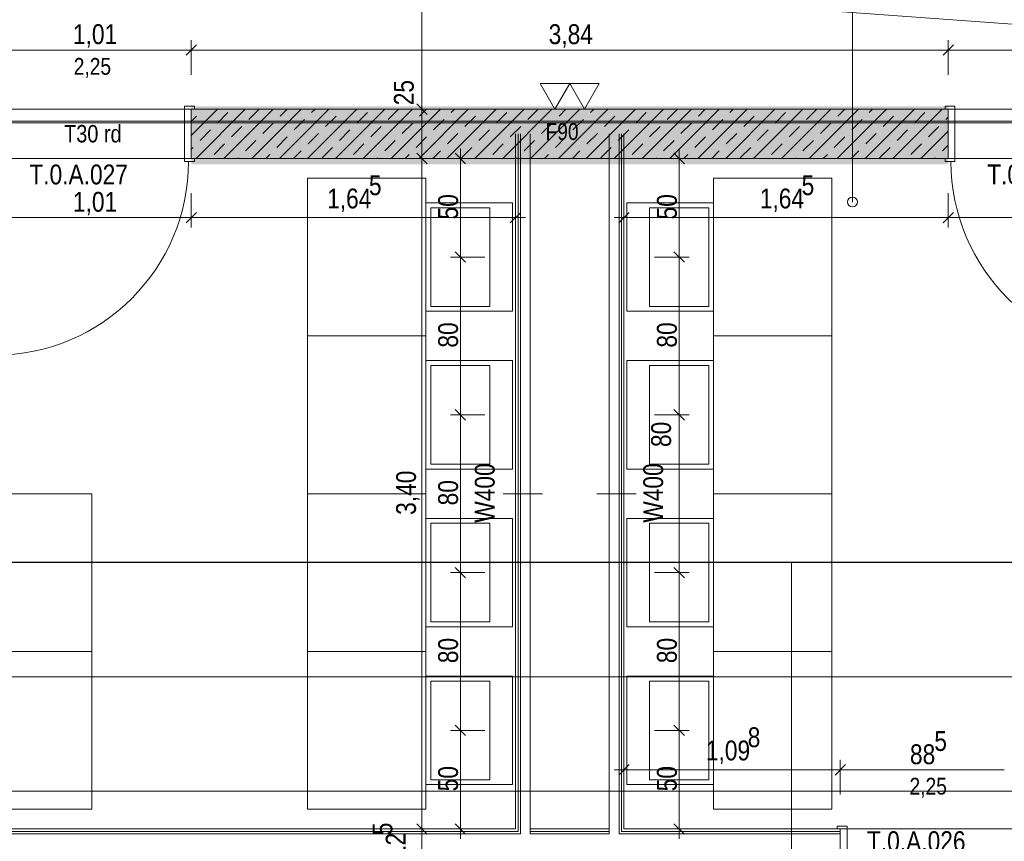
# Model space of a CAD drawing. Extents: x -620 to 300, y 62 to 1162.
# Tile 82 of 256: x -264 to -164, y 891 to 975. Entities that reach past the tile are written whole.
import ezdxf
from ezdxf.lldxf.tags import DXFTag

# ---------------------------------------------------------------- set-up
doc = ezdxf.new("R2010")
doc.units = 0
doc.layers.get('0').update_dxf_attribs({"lineweight": 13})
for name, color, linetype, lineweight, true_color in [('--Bem innen', 9, 'Continuous', 13, 0x808080), ('00 -Bauelemente -Dämmung innen', 7, 'Continuous', 9, 0xff7fe6), ('00 -Bauelemente -Gipskarton', 7, 'Continuous', 9, 0xff7fe6), ('30 -34 Innenwände- 1 tragend', 7, 'Continuous', 13, 0xdd0806), ('30 -34 Innenwände- 2 nichttragend', 7, 'Continuous', 18, 0xff7fe6), ('30 -34 Innenwände- 4 Türen_Fenster', 7, 'Continuous', 15, 0x9955ff), ('30 -35 Decken- 2.1 Treppen Innen 2D', 7, 'Continuous', 9, 0x599559), ('40 -41 Abwasser_Wasser_Gas- 1 Abwasser + sanitäre Anlagen', 7, 'Continuous', 9, 0xff6633), ('60 -61 Ausstattung -1 Möbel -verdeckt', 9, 'fein_strichliert-A06G94XS8I', 13, 0x808080), ('70 -72 Beschriftung- 2 Beschriftung Bauteile', 7, 'Continuous', 9, 0x9999ff), ('70 -75 Raumstempel-2 Verweislinie', 7, 'Continuous', 9, 0xff6600), ('70 -76 Bemaßung- 2 Allgemein', 9, 'Continuous', 5, 0x808080), ('iwb_Schraffur_F90_feuerbestaendig', 1, 'Continuous', 13, 0xff0000), ('iwb_Sichtbeton', 2, 'Continuous', 50, 0xffff00), ('iwb_Sichtbeton-Shading', 2, 'Continuous', 50, 0xffff00)]:
    doc.layers.add(name, color=color, linetype=linetype, lineweight=lineweight, true_color=true_color)
doc.layers.add('70 -75 Raumstempel- 3 Wandstempel', color=7, linetype='Continuous', lineweight=50)
doc.layers.add('Keine', color=7, linetype='Continuous', lineweight=9)
doc.styles.get("Standard").update_dxf_attribs({"font": 'ARIALN.TTF'})
tags = doc.linetypes.add('fein_strichliert-A06G94XS8I', pattern=[4, 1, -2, 1]).pattern_tags.tags
tags[8:9] = [DXFTag(74, 4), DXFTag(75, 0), DXFTag(340, '0'), DXFTag(46, 0.0), DXFTag(50, 0.0), DXFTag(44, 0.0), DXFTag(45, 0.0)]
tags[6:7] = [DXFTag(74, 4), DXFTag(75, 0), DXFTag(340, '0'), DXFTag(46, 0.0), DXFTag(50, 0.0), DXFTag(44, 0.0), DXFTag(45, 0.0)]
tags[4:5] = [DXFTag(74, 4), DXFTag(75, 0), DXFTag(340, '0'), DXFTag(46, 0.0), DXFTag(50, 0.0), DXFTag(44, 0.0), DXFTag(45, 0.0)]

# ---------------------------------------------------------------- blocks, each defined once
blk = doc.blocks.new('Shading-A06G94VT8I', base_point=(-44.915, 989.453))
at = {"layer": 'iwb_Sichtbeton-Shading', "color": 51, "true_color": 0xffff7f}
for points in [[(-246.479, 965.303), (-246.479, 965.903), (-169.679, 965.303), (-169.679, 965.903)], [(-246.479, 960.003), (-246.479, 960.603), (-169.679, 960.003), (-169.679, 960.603)]]:
    blk.add_solid(points, dxfattribs=at)
blk = doc.blocks.new('Referenz-A06G94XT8I')
at = {"layer": '00 -Bauelemente -Dämmung innen', "color": 0, "linetype": 'Continuous', "lineweight": -2, "ltscale": 0.13}
for p, q in [((-213.08, 963.103), (-213.08, 892.103)), ((-212.08, 963.103), (-212.08, 892.603)), ((-204.08, 892.603), (-204.08, 963.103)), ((-203.08, 892.103), (-203.08, 963.103)), ((-213.08, 892.103), (-278.18, 892.103)), ((-212.08, 892.603), (-212.08, 892.103)), ((-205.08, 892.103), (-212.08, 892.103)), ((-204.08, 892.103), (-205.08, 892.103)), ((-204.08, 892.103), (-204.08, 892.603)), ((-180.63, 892.103), (-203.08, 892.103))]:
    blk.add_line(p, q, dxfattribs=at)
at = {"layer": '00 -Bauelemente -Gipskarton', "color": 0, "linetype": 'Continuous', "lineweight": -2, "ltscale": 0.13}
for p, q in [((-213.58, 963.103), (-213.58, 892.603)), ((-213.33, 963.103), (-213.33, 892.353)), ((-213.08, 963.103), (-213.08, 892.103)), ((-203.08, 892.103), (-203.08, 963.103)), ((-202.83, 892.353), (-202.83, 963.103)), ((-202.58, 892.603), (-202.58, 963.103)), ((-213.08, 892.103), (-278.18, 892.103)), ((-213.33, 892.353), (-277.93, 892.353)), ((-213.58, 892.603), (-277.68, 892.603)), ((-205.08, 892.603), (-212.08, 892.603)), ((-205.08, 892.353), (-212.08, 892.353)), ((-205.08, 892.103), (-212.08, 892.103)), ((-204.08, 892.603), (-205.08, 892.603)), ((-204.08, 892.353), (-205.08, 892.353)), ((-204.08, 892.103), (-205.08, 892.103)), ((-180.63, 892.103), (-203.08, 892.103)), ((-180.63, 892.353), (-202.83, 892.353)), ((-180.63, 892.603), (-202.58, 892.603))]:
    blk.add_line(p, q, dxfattribs=at)
at = {"layer": '30 -34 Innenwände- 1 tragend', "color": 0, "lineweight": -2}
for p, q in [((-246.48, 962.951), (-243.827, 965.603)), ((-246.48, 962.951), (-243.827, 965.603)), ((-169.68, 965.603), (-246.48, 965.603)), ((-245.998, 960.603), (-240.998, 965.603)), ((-245.998, 960.603), (-240.998, 965.603)), ((-243.816, 964.2), (-242.755, 965.261)), ((-243.816, 964.2), (-242.755, 965.261)), ((-243.17, 960.603), (-238.17, 965.603)), ((-243.17, 960.603), (-238.17, 965.603)), ((-240.634, 964.554), (-239.584, 965.603)), ((-240.634, 964.554), (-239.584, 965.603)), ((-240.341, 960.603), (-235.341, 965.603)), ((-240.341, 960.603), (-235.341, 965.603)), ((-237.513, 960.603), (-232.513, 965.603)), ((-237.513, 960.603), (-232.513, 965.603)), ((-237.452, 964.907), (-236.756, 965.603)), ((-237.452, 964.907), (-236.756, 965.603)), ((-234.685, 960.603), (-229.685, 965.603)), ((-234.685, 960.603), (-229.685, 965.603)), ((-234.27, 965.261), (-233.927, 965.603)), ((-234.27, 965.261), (-233.927, 965.603)), ((-231.856, 960.603), (-226.856, 965.603)), ((-231.856, 960.603), (-226.856, 965.603)), ((-229.674, 964.2), (-228.613, 965.261)), ((-229.674, 964.2), (-228.613, 965.261)), ((-229.028, 960.603), (-224.028, 965.603)), ((-229.028, 960.603), (-224.028, 965.603)), ((-226.492, 964.554), (-225.442, 965.603)), ((-226.492, 964.554), (-225.442, 965.603)), ((-226.199, 960.603), (-221.199, 965.603)), ((-226.199, 960.603), (-221.199, 965.603)), ((-223.371, 960.603), (-218.371, 965.603)), ((-223.371, 960.603), (-218.371, 965.603)), ((-223.31, 964.907), (-222.613, 965.603)), ((-223.31, 964.907), (-222.613, 965.603)), ((-220.542, 960.603), (-215.542, 965.603)), ((-220.542, 960.603), (-215.542, 965.603)), ((-220.128, 965.261), (-219.785, 965.603)), ((-220.128, 965.261), (-219.785, 965.603)), ((-217.714, 960.603), (-212.714, 965.603)), ((-217.714, 960.603), (-212.714, 965.603)), ((-215.532, 964.2), (-214.471, 965.261)), ((-215.532, 964.2), (-214.471, 965.261)), ((-214.886, 960.603), (-209.886, 965.603)), ((-214.886, 960.603), (-209.886, 965.603)), ((-212.35, 964.554), (-211.3, 965.603)), ((-212.35, 964.554), (-211.3, 965.603)), ((-212.057, 960.603), (-207.057, 965.603)), ((-212.057, 960.603), (-207.057, 965.603)), ((-209.229, 960.603), (-204.229, 965.603)), ((-209.229, 960.603), (-204.229, 965.603)), ((-209.168, 964.907), (-208.471, 965.603)), ((-209.168, 964.907), (-208.471, 965.603)), ((-206.4, 960.603), (-201.4, 965.603)), ((-206.4, 960.603), (-201.4, 965.603)), ((-205.986, 965.261), (-205.643, 965.603)), ((-205.986, 965.261), (-205.643, 965.603)), ((-203.572, 960.603), (-198.572, 965.603)), ((-203.572, 960.603), (-198.572, 965.603)), ((-201.389, 964.2), (-200.329, 965.261)), ((-201.389, 964.2), (-200.329, 965.261)), ((-200.743, 960.603), (-195.743, 965.603)), ((-200.743, 960.603), (-195.743, 965.603)), ((-198.207, 964.554), (-197.158, 965.603)), ((-198.207, 964.554), (-197.158, 965.603)), ((-197.915, 960.603), (-192.915, 965.603)), ((-197.915, 960.603), (-192.915, 965.603)), ((-195.087, 960.603), (-190.087, 965.603)), ((-195.087, 960.603), (-190.087, 965.603)), ((-195.025, 964.907), (-194.329, 965.603)), ((-195.025, 964.907), (-194.329, 965.603)), ((-192.258, 960.603), (-187.258, 965.603)), ((-192.258, 960.603), (-187.258, 965.603)), ((-191.844, 965.261), (-191.501, 965.603)), ((-191.844, 965.261), (-191.501, 965.603)), ((-189.43, 960.603), (-184.43, 965.603)), ((-189.43, 960.603), (-184.43, 965.603)), ((-187.247, 964.2), (-186.187, 965.261)), ((-187.247, 964.2), (-186.187, 965.261)), ((-186.601, 960.603), (-181.601, 965.603)), ((-186.601, 960.603), (-181.601, 965.603)), ((-184.065, 964.554), (-183.016, 965.603)), ((-184.065, 964.554), (-183.016, 965.603)), ((-183.773, 960.603), (-178.773, 965.603)), ((-183.773, 960.603), (-178.773, 965.603)), ((-180.945, 960.603), (-175.945, 965.603)), ((-180.945, 960.603), (-175.945, 965.603)), ((-180.883, 964.907), (-180.187, 965.603)), ((-180.883, 964.907), (-180.187, 965.603)), ((-178.116, 960.603), (-173.116, 965.603)), ((-178.116, 960.603), (-173.116, 965.603)), ((-177.701, 965.261), (-177.359, 965.603)), ((-177.701, 965.261), (-177.359, 965.603)), ((-175.288, 960.603), (-170.288, 965.603)), ((-175.288, 960.603), (-170.288, 965.603)), ((-173.105, 964.2), (-172.045, 965.261)), ((-173.105, 964.2), (-172.045, 965.261)), ((-246.48, 964.365), (-245.937, 964.907)), ((-246.48, 964.365), (-245.937, 964.907)), ((-239.22, 963.139), (-238.159, 964.2)), ((-239.22, 963.139), (-238.159, 964.2)), ((-236.038, 963.493), (-234.977, 964.554)), ((-236.038, 963.493), (-234.977, 964.554)), ((-232.856, 963.847), (-231.795, 964.907)), ((-232.856, 963.847), (-231.795, 964.907)), ((-225.078, 963.139), (-224.017, 964.2)), ((-225.078, 963.139), (-224.017, 964.2)), ((-221.896, 963.493), (-220.835, 964.554)), ((-221.896, 963.493), (-220.835, 964.554)), ((-218.714, 963.847), (-217.653, 964.907)), ((-218.714, 963.847), (-217.653, 964.907)), ((-210.935, 963.139), (-209.875, 964.2)), ((-210.935, 963.139), (-209.875, 964.2)), ((-207.753, 963.493), (-206.693, 964.554)), ((-207.753, 963.493), (-206.693, 964.554)), ((-204.571, 963.847), (-203.511, 964.907)), ((-204.571, 963.847), (-203.511, 964.907)), ((-196.793, 963.139), (-195.733, 964.2)), ((-196.793, 963.139), (-195.733, 964.2)), ((-193.611, 963.493), (-192.551, 964.554)), ((-193.611, 963.493), (-192.551, 964.554)), ((-190.429, 963.847), (-189.369, 964.907)), ((-190.429, 963.847), (-189.369, 964.907)), ((-182.651, 963.139), (-181.59, 964.2)), ((-182.651, 963.139), (-181.59, 964.2)), ((-179.469, 963.493), (-178.408, 964.554)), ((-179.469, 963.493), (-178.408, 964.554)), ((-176.287, 963.847), (-175.226, 964.907)), ((-176.287, 963.847), (-175.226, 964.907)), ((-169.923, 964.554), (-169.68, 964.797)), ((-169.923, 964.554), (-169.68, 964.797)), ((-245.584, 962.432), (-244.523, 963.493)), ((-245.584, 962.432), (-244.523, 963.493)), ((-242.402, 962.786), (-241.341, 963.847)), ((-242.402, 962.786), (-241.341, 963.847)), ((-234.623, 962.079), (-233.563, 963.139)), ((-234.623, 962.079), (-233.563, 963.139)), ((-231.441, 962.432), (-230.381, 963.493)), ((-231.441, 962.432), (-230.381, 963.493)), ((-228.26, 962.786), (-227.199, 963.847)), ((-228.26, 962.786), (-227.199, 963.847)), ((-220.481, 962.079), (-219.421, 963.139)), ((-220.481, 962.079), (-219.421, 963.139)), ((-217.299, 962.432), (-216.239, 963.493)), ((-217.299, 962.432), (-216.239, 963.493)), ((-214.117, 962.786), (-213.057, 963.847)), ((-214.117, 962.786), (-213.057, 963.847)), ((-206.339, 962.079), (-205.279, 963.139)), ((-206.339, 962.079), (-205.279, 963.139)), ((-203.157, 962.432), (-202.097, 963.493)), ((-203.157, 962.432), (-202.097, 963.493)), ((-199.975, 962.786), (-198.915, 963.847)), ((-199.975, 962.786), (-198.915, 963.847)), ((-192.197, 962.079), (-191.136, 963.139)), ((-192.197, 962.079), (-191.136, 963.139)), ((-189.015, 962.432), (-187.954, 963.493)), ((-189.015, 962.432), (-187.954, 963.493)), ((-185.833, 962.786), (-184.772, 963.847)), ((-185.833, 962.786), (-184.772, 963.847)), ((-178.055, 962.079), (-176.994, 963.139)), ((-178.055, 962.079), (-176.994, 963.139)), ((-174.873, 962.432), (-173.812, 963.493)), ((-174.873, 962.432), (-173.812, 963.493)), ((-172.459, 960.603), (-169.68, 963.383)), ((-172.459, 960.603), (-169.68, 963.383)), ((-171.691, 962.786), (-170.63, 963.847)), ((-171.691, 962.786), (-170.63, 963.847)), ((-244.169, 961.018), (-243.109, 962.079)), ((-244.169, 961.018), (-243.109, 962.079)), ((-240.987, 961.372), (-239.927, 962.432)), ((-240.987, 961.372), (-239.927, 962.432)), ((-237.805, 961.725), (-236.745, 962.786)), ((-237.805, 961.725), (-236.745, 962.786)), ((-230.027, 961.018), (-228.967, 962.079)), ((-230.027, 961.018), (-228.967, 962.079)), ((-226.845, 961.372), (-225.785, 962.432)), ((-226.845, 961.372), (-225.785, 962.432)), ((-223.663, 961.725), (-222.603, 962.786)), ((-223.663, 961.725), (-222.603, 962.786)), ((-215.885, 961.018), (-214.824, 962.079)), ((-215.885, 961.018), (-214.824, 962.079)), ((-212.703, 961.372), (-211.642, 962.432)), ((-212.703, 961.372), (-211.642, 962.432)), ((-209.521, 961.725), (-208.461, 962.786)), ((-209.521, 961.725), (-208.461, 962.786)), ((-201.743, 961.018), (-200.682, 962.079)), ((-201.743, 961.018), (-200.682, 962.079)), ((-198.561, 961.372), (-197.5, 962.432)), ((-198.561, 961.372), (-197.5, 962.432)), ((-195.379, 961.725), (-194.318, 962.786)), ((-195.379, 961.725), (-194.318, 962.786)), ((-187.601, 961.018), (-186.54, 962.079)), ((-187.601, 961.018), (-186.54, 962.079)), ((-184.419, 961.372), (-183.358, 962.432)), ((-184.419, 961.372), (-183.358, 962.432)), ((-181.237, 961.725), (-180.176, 962.786)), ((-181.237, 961.725), (-180.176, 962.786)), ((-173.459, 961.018), (-172.398, 962.079)), ((-173.459, 961.018), (-172.398, 962.079)), ((-246.48, 961.536), (-246.291, 961.725)), ((-246.48, 961.536), (-246.291, 961.725)), ((-236.099, 960.603), (-235.331, 961.372)), ((-236.099, 960.603), (-235.331, 961.372)), ((-233.209, 960.665), (-232.149, 961.725)), ((-233.209, 960.665), (-232.149, 961.725)), ((-221.957, 960.603), (-221.188, 961.372)), ((-221.957, 960.603), (-221.188, 961.372)), ((-219.067, 960.665), (-218.006, 961.725)), ((-219.067, 960.665), (-218.006, 961.725)), ((-207.815, 960.603), (-207.046, 961.372)), ((-207.815, 960.603), (-207.046, 961.372)), ((-204.925, 960.665), (-203.864, 961.725)), ((-204.925, 960.665), (-203.864, 961.725)), ((-193.672, 960.603), (-192.904, 961.372)), ((-193.672, 960.603), (-192.904, 961.372)), ((-190.783, 960.665), (-189.722, 961.725)), ((-190.783, 960.665), (-189.722, 961.725)), ((-179.53, 960.603), (-178.762, 961.372)), ((-179.53, 960.603), (-178.762, 961.372)), ((-176.641, 960.665), (-175.58, 961.725)), ((-176.641, 960.665), (-175.58, 961.725)), ((-170.277, 961.372), (-169.68, 961.969)), ((-170.277, 961.372), (-169.68, 961.969)), ((-169.68, 960.603), (-246.48, 960.603)), ((-241.756, 960.603), (-241.695, 960.665)), ((-241.756, 960.603), (-241.695, 960.665)), ((-238.927, 960.603), (-238.513, 961.018)), ((-238.927, 960.603), (-238.513, 961.018)), ((-227.613, 960.603), (-227.552, 960.665)), ((-227.613, 960.603), (-227.552, 960.665)), ((-224.785, 960.603), (-224.37, 961.018)), ((-224.785, 960.603), (-224.37, 961.018)), ((-213.471, 960.603), (-213.41, 960.665)), ((-213.471, 960.603), (-213.41, 960.665)), ((-210.643, 960.603), (-210.228, 961.018)), ((-210.643, 960.603), (-210.228, 961.018)), ((-199.329, 960.603), (-199.268, 960.665)), ((-199.329, 960.603), (-199.268, 960.665)), ((-196.501, 960.603), (-196.086, 961.018)), ((-196.501, 960.603), (-196.086, 961.018)), ((-185.187, 960.603), (-185.126, 960.665)), ((-185.187, 960.603), (-185.126, 960.665)), ((-182.359, 960.603), (-181.944, 961.018)), ((-182.359, 960.603), (-181.944, 961.018)), ((-171.045, 960.603), (-170.984, 960.665)), ((-171.045, 960.603), (-170.984, 960.665))]:
    blk.add_line(p, q, dxfattribs=at)
at = {"layer": '30 -34 Innenwände- 1 tragend', "color": 0, "linetype": 'Continuous', "lineweight": -2, "ltscale": 0.13}
for p, q in [((-169.68, 965.603), (-246.48, 965.603)), ((-246.48, 965.603), (-246.16, 965.603)), ((-169.68, 965.603), (-170, 965.603)), ((-246.48, 960.603), (-246.16, 960.603)), ((-211.08, 960.603), (-246.48, 960.603)), ((-206.58, 960.603), (-209.58, 960.603)), ((-169.68, 960.603), (-205.08, 960.603)), ((-169.68, 960.603), (-170, 960.603))]:
    blk.add_line(p, q, dxfattribs=at)
at = {"layer": '30 -34 Innenwände- 2 nichttragend', "color": 0, "linetype": 'Continuous', "lineweight": -2, "ltscale": 0.13}
for p, q in [((-213.58, 963.103), (-213.58, 892.603)), ((-212.08, 963.103), (-212.08, 892.603)), ((-204.08, 892.603), (-204.08, 963.103)), ((-202.58, 892.603), (-202.58, 963.103)), ((-213.58, 892.603), (-277.68, 892.603)), ((-205.08, 892.603), (-212.08, 892.603)), ((-204.08, 892.603), (-205.08, 892.603)), ((-180.63, 892.603), (-202.58, 892.603)), ((-180.63, 892.603), (-180.95, 892.603))]:
    blk.add_line(p, q, dxfattribs=at)
at = {"layer": '30 -34 Innenwände- 4 Türen_Fenster', "color": 0, "linetype": 'fein_strichliert-A06G94XS8I', "lineweight": -2, "ltscale": 0.13}
for p, q in [((-246.48, 965.603), (-266.68, 965.603)), ((-149.48, 965.603), (-169.68, 965.603)), ((-246.48, 960.603), (-266.68, 960.603)), ((-149.48, 960.603), (-169.68, 960.603)), ((-162.93, 892.603), (-180.63, 892.603))]:
    blk.add_line(p, q, dxfattribs=at)
at = {"layer": '30 -34 Innenwände- 4 Türen_Fenster', "color": 0, "linetype": 'Continuous', "lineweight": -2, "ltscale": 0.13}
for p, q in [((-246.16, 965.903), (-247.16, 965.903)), ((-247.16, 965.903), (-247.16, 960.303)), ((-246.48, 960.603), (-246.48, 965.603)), ((-246.48, 965.603), (-246.16, 965.603)), ((-246.16, 965.603), (-246.16, 965.903)), ((-170, 965.603), (-170, 965.903)), ((-170, 965.903), (-169, 965.903)), ((-169.68, 965.603), (-170, 965.603)), ((-169.68, 960.603), (-169.68, 965.603)), ((-169, 965.903), (-169, 960.303)), ((-247.16, 960.303), (-246.76, 960.303)), ((-246.76, 960.303), (-246.16, 960.303)), ((-246.16, 960.603), (-246.48, 960.603)), ((-246.16, 960.303), (-246.16, 960.603)), ((-170, 960.303), (-170, 960.603)), ((-170, 960.603), (-169.68, 960.603)), ((-169.4, 960.303), (-170, 960.303)), ((-169, 960.303), (-169.4, 960.303)), ((-180.95, 892.603), (-180.95, 892.903)), ((-180.95, 892.903), (-179.95, 892.903)), ((-180.63, 892.603), (-180.95, 892.603)), ((-180.63, 890.103), (-180.63, 892.603)), ((-179.95, 892.903), (-179.95, 889.803))]:
    blk.add_line(p, q, dxfattribs=at)
at = {"layer": '30 -34 Innenwände- 4 Türen_Fenster', "color": 0, "linetype": 'fein_strichliert-A06G94XS8I', "lineweight": -2, "ltscale": 0.13}
for centre, major_axis in [((-266.4, 960.303), (0, -19.64)), ((-149.76, 960.303), (-19.64, 0))]:
    blk.add_ellipse(centre, major_axis=major_axis, ratio=1, start_param=0, end_param=1.570796, dxfattribs=at)
at = {"layer": '30 -35 Decken- 2.1 Treppen Innen 2D', "color": 0, "linetype": 'fein_strichliert-A06G94XS8I', "lineweight": -2, "ltscale": 0.13}
for p, q in [((-452.88, 965.603), (-45.78, 965.603)), ((-45.78, 964.403), (-452.88, 964.403)), ((-452.88, 964.203), (-45.78, 964.203)), ((-45.78, 919.653), (-452.88, 919.653)), ((-294.58, 919.644), (-76.58, 919.644)), ((-185.58, 867.844), (-185.58, 919.644)), ((-294.58, 908.044), (-76.58, 908.044)), ((-76.58, 908.044), (-294.58, 908.044)), ((-294.58, 896.444), (-76.58, 896.444)), ((-76.58, 896.444), (-294.58, 896.444))]:
    blk.add_line(p, q, dxfattribs=at)
at = {"layer": '30 -35 Decken- 2.1 Treppen Innen 2D', "color": 0, "linetype": 'Continuous', "lineweight": -2, "ltscale": 0.13}
for p, q in [((-185.597, 919.581), (-185.58, 919.644)), ((-185.563, 919.581), (-185.597, 919.581)), ((-185.58, 919.644), (-185.563, 919.581))]:
    blk.add_line(p, q, dxfattribs=at)
at = {"layer": '30 -35 Decken- 2.1 Treppen Innen 2D', "color": 0, "lineweight": -2}
for points in [[(-185.58, 919.581), (-185.597, 919.581), (-185.58, 919.644)], [(-185.58, 919.581), (-185.58, 919.644), (-185.563, 919.581)]]:
    blk.add_solid(points, dxfattribs=at)
at = {"layer": '40 -41 Abwasser_Wasser_Gas- 1 Abwasser + sanitäre Anlagen', "color": 0, "linetype": 'Continuous', "lineweight": -2, "ltscale": 0.13}
for p, q in [((-222.68, 956.103), (-213.88, 956.103)), ((-222.68, 945.103), (-222.68, 956.103)), ((-213.88, 956.103), (-213.88, 945.103)), ((-202.28, 945.103), (-202.28, 956.103)), ((-202.28, 956.103), (-193.48, 956.103)), ((-193.48, 956.103), (-193.48, 945.103)), ((-222.18, 955.603), (-216.18, 955.603)), ((-222.18, 945.603), (-222.18, 955.603)), ((-216.18, 955.603), (-216.18, 945.603)), ((-199.98, 945.603), (-199.98, 955.603)), ((-199.98, 955.603), (-193.98, 955.603)), ((-193.98, 955.603), (-193.98, 945.603)), ((-213.88, 945.103), (-222.68, 945.103)), ((-216.18, 945.603), (-222.18, 945.603)), ((-193.48, 945.103), (-202.28, 945.103)), ((-193.98, 945.603), (-199.98, 945.603)), ((-222.68, 940.103), (-213.88, 940.103)), ((-222.68, 929.103), (-222.68, 940.103)), ((-213.88, 940.103), (-213.88, 929.103)), ((-202.28, 929.103), (-202.28, 940.103)), ((-202.28, 940.103), (-193.48, 940.103)), ((-193.48, 940.103), (-193.48, 929.103)), ((-222.18, 939.603), (-216.18, 939.603)), ((-222.18, 929.603), (-222.18, 939.603)), ((-216.18, 939.603), (-216.18, 929.603)), ((-199.98, 929.603), (-199.98, 939.603)), ((-199.98, 939.603), (-193.98, 939.603)), ((-193.98, 939.603), (-193.98, 929.603)), ((-213.88, 929.103), (-222.68, 929.103)), ((-216.18, 929.603), (-222.18, 929.603)), ((-193.48, 929.103), (-202.28, 929.103)), ((-193.98, 929.603), (-199.98, 929.603)), ((-222.68, 924.103), (-213.88, 924.103)), ((-222.68, 913.103), (-222.68, 924.103)), ((-213.88, 924.103), (-213.88, 913.103)), ((-202.28, 913.103), (-202.28, 924.103)), ((-202.28, 924.103), (-193.48, 924.103)), ((-193.48, 924.103), (-193.48, 913.103)), ((-222.18, 923.603), (-216.18, 923.603)), ((-222.18, 913.603), (-222.18, 923.603)), ((-216.18, 923.603), (-216.18, 913.603)), ((-199.98, 913.603), (-199.98, 923.603)), ((-199.98, 923.603), (-193.98, 923.603)), ((-193.98, 923.603), (-193.98, 913.603)), ((-213.88, 913.103), (-222.68, 913.103)), ((-216.18, 913.603), (-222.18, 913.603)), ((-193.48, 913.103), (-202.28, 913.103)), ((-193.98, 913.603), (-199.98, 913.603)), ((-222.68, 908.103), (-213.88, 908.103)), ((-222.68, 897.103), (-222.68, 908.103)), ((-213.88, 908.103), (-213.88, 897.103)), ((-202.28, 897.103), (-202.28, 908.103)), ((-202.28, 908.103), (-193.48, 908.103)), ((-193.48, 908.103), (-193.48, 897.103)), ((-222.18, 907.603), (-216.18, 907.603)), ((-222.18, 897.603), (-222.18, 907.603)), ((-216.18, 907.603), (-216.18, 897.603)), ((-199.98, 897.603), (-199.98, 907.603)), ((-199.98, 907.603), (-193.98, 907.603)), ((-193.98, 907.603), (-193.98, 897.603)), ((-213.88, 897.103), (-222.68, 897.103)), ((-216.18, 897.603), (-222.18, 897.603)), ((-193.48, 897.103), (-202.28, 897.103)), ((-193.98, 897.603), (-199.98, 897.603))]:
    blk.add_line(p, q, dxfattribs=at)
at = {"layer": '60 -61 Ausstattung -1 Möbel -verdeckt', "color": 0, "linetype": 'fein_strichliert-A06G94XS8I', "lineweight": -2, "ltscale": 0.13}
for p, q in [((-234.68, 942.603), (-234.68, 958.603)), ((-234.68, 958.603), (-222.68, 958.603)), ((-222.68, 958.603), (-222.68, 942.603)), ((-193.48, 942.603), (-193.48, 958.603)), ((-193.48, 958.603), (-181.48, 958.603)), ((-181.48, 958.603), (-181.48, 942.603)), ((-234.68, 926.603), (-234.68, 942.603)), ((-234.68, 942.603), (-222.68, 942.603)), ((-222.68, 942.603), (-234.68, 942.603)), ((-222.68, 942.603), (-222.68, 926.603)), ((-181.48, 942.603), (-193.48, 942.603)), ((-193.48, 926.603), (-193.48, 942.603)), ((-193.48, 942.603), (-181.48, 942.603)), ((-181.48, 942.603), (-181.48, 926.603)), ((-268.58, 926.603), (-256.58, 926.603)), ((-256.58, 926.603), (-256.58, 910.603)), ((-234.68, 910.603), (-234.68, 926.603)), ((-234.68, 926.603), (-222.68, 926.603)), ((-222.68, 926.603), (-234.68, 926.603)), ((-222.68, 926.603), (-222.68, 910.603)), ((-193.48, 910.603), (-193.48, 926.603)), ((-193.48, 926.603), (-181.48, 926.603)), ((-181.48, 926.603), (-193.48, 926.603)), ((-181.48, 926.603), (-181.48, 910.603)), ((-268.58, 910.603), (-256.58, 910.603)), ((-256.58, 910.603), (-268.58, 910.603)), ((-256.58, 910.603), (-256.58, 894.603)), ((-222.68, 910.603), (-234.68, 910.603)), ((-234.68, 894.603), (-234.68, 910.603)), ((-234.68, 910.603), (-222.68, 910.603)), ((-222.68, 910.603), (-222.68, 894.603)), ((-181.48, 910.603), (-193.48, 910.603)), ((-193.48, 894.603), (-193.48, 910.603)), ((-193.48, 910.603), (-181.48, 910.603)), ((-181.48, 910.603), (-181.48, 894.603)), ((-256.58, 894.603), (-268.58, 894.603)), ((-222.68, 894.603), (-234.68, 894.603)), ((-181.48, 894.603), (-193.48, 894.603))]:
    blk.add_line(p, q, dxfattribs=at)
at = {"layer": '70 -72 Beschriftung- 2 Beschriftung Bauteile', "color": 0, "lineweight": -2}
for p, q in [((-211.08, 968.202), (-209.58, 965.603)), ((-208.08, 968.202), (-211.08, 968.202)), ((-209.58, 965.603), (-208.08, 968.202)), ((-208.08, 968.202), (-206.58, 965.603)), ((-205.08, 968.202), (-208.08, 968.202)), ((-206.58, 965.603), (-205.08, 968.202))]:
    blk.add_line(p, q, dxfattribs=at)
at = {"layer": '70 -75 Raumstempel- 3 Wandstempel', "color": 0, "linetype": 'Continuous', "lineweight": -2, "ltscale": 0.13}
for p, q in [((-214.83, 926.603), (-210.83, 926.603)), ((-201.33, 926.603), (-205.33, 926.603))]:
    blk.add_line(p, q, dxfattribs=at)
at = {"layer": '70 -75 Raumstempel-2 Verweislinie', "color": 0, "linetype": 'Continuous', "lineweight": -2, "ltscale": 0.13}
blk.add_line((-179.396, 1104.393), (-179.396, 956.185), dxfattribs=at)
at = {"layer": '70 -75 Raumstempel-2 Verweislinie', "color": 0, "linetype": 'ByBlock', "lineweight": -2, "ltscale": 0.13}
blk.add_circle((-179.396, 956.185), 0.5, dxfattribs=at)
at = {"layer": '70 -76 Bemaßung- 2 Allgemein', "color": 0, "linetype": 'Continuous', "lineweight": -2, "ltscale": 0.13}
for p, q in [((-223.08, 966.664), (-223.08, 994.393)), ((-245.949, 972.134), (-247.01, 971.073)), ((-247.01, 971.073), (-245.949, 972.134)), ((-246.48, 969.103), (-246.48, 972.603)), ((-246.48, 969.103), (-246.48, 972.603)), ((-170.21, 971.073), (-169.149, 972.134)), ((-169.149, 972.134), (-170.21, 971.073)), ((-169.68, 969.103), (-169.68, 972.603)), ((-169.68, 969.103), (-169.68, 972.603)), ((-247.54, 971.603), (-265.619, 971.603)), ((-245.48, 971.603), (-247.54, 971.603)), ((-247.48, 971.603), (-245.419, 971.603)), ((-170.74, 971.603), (-245.419, 971.603)), ((-168.68, 971.603), (-170.74, 971.603)), ((-170.68, 971.603), (-168.619, 971.603)), ((-150.54, 971.603), (-168.619, 971.603)), ((-223.08, 966.664), (-223.08, 967.724)), ((-222.549, 965.073), (-223.61, 966.134)), ((-222.549, 965.073), (-223.61, 966.134)), ((-223.08, 964.603), (-223.08, 966.664)), ((-223.08, 964.603), (-223.08, 966.664)), ((-220.58, 965.603), (-224.08, 965.603)), ((-220.58, 965.603), (-224.08, 965.603)), ((-223.08, 960.603), (-223.08, 965.603)), ((-223.61, 961.134), (-222.549, 960.073)), ((-223.61, 961.134), (-222.549, 960.073)), ((-223.08, 961.603), (-223.08, 959.543)), ((-223.08, 961.603), (-223.08, 959.543)), ((-219.71, 961.134), (-218.649, 960.073)), ((-219.18, 961.603), (-219.18, 959.543)), ((-197.51, 961.134), (-196.449, 960.073)), ((-196.98, 961.603), (-196.98, 959.543)), ((-220.58, 960.603), (-224.08, 960.603)), ((-220.58, 960.603), (-224.08, 960.603)), ((-216.68, 960.603), (-220.18, 960.603)), ((-199.48, 960.603), (-195.98, 960.603)), ((-223.08, 959.543), (-223.08, 958.483)), ((-223.08, 893.664), (-223.08, 959.543)), ((-219.18, 951.664), (-219.18, 959.543)), ((-196.98, 951.664), (-196.98, 959.543)), ((-246.48, 957.103), (-246.48, 953.603)), ((-246.48, 957.103), (-246.48, 953.603)), ((-213.58, 957.103), (-213.58, 953.603)), ((-202.58, 957.103), (-202.58, 953.603)), ((-169.68, 957.103), (-169.68, 953.603)), ((-169.68, 957.103), (-169.68, 953.603)), ((-247.01, 954.073), (-245.949, 955.134)), ((-245.949, 955.134), (-247.01, 954.073)), ((-213.049, 955.134), (-214.11, 954.073)), ((-203.11, 954.073), (-202.049, 955.134)), ((-170.21, 954.073), (-169.149, 955.134)), ((-169.149, 955.134), (-170.21, 954.073)), ((-247.54, 954.603), (-265.619, 954.603)), ((-245.48, 954.603), (-247.54, 954.603)), ((-247.48, 954.603), (-245.419, 954.603)), ((-214.64, 954.603), (-245.419, 954.603)), ((-212.58, 954.603), (-214.64, 954.603)), ((-203.58, 954.603), (-201.519, 954.603)), ((-170.74, 954.603), (-201.519, 954.603)), ((-168.68, 954.603), (-170.74, 954.603)), ((-170.68, 954.603), (-168.619, 954.603)), ((-150.54, 954.603), (-168.619, 954.603)), ((-219.71, 951.134), (-218.649, 950.073)), ((-218.649, 950.073), (-219.71, 951.134)), ((-219.18, 949.603), (-219.18, 951.664)), ((-219.18, 951.603), (-219.18, 949.543)), ((-196.449, 950.073), (-197.51, 951.134)), ((-197.51, 951.134), (-196.449, 950.073)), ((-196.98, 949.603), (-196.98, 951.664)), ((-196.98, 951.603), (-196.98, 949.543)), ((-216.68, 950.603), (-220.18, 950.603)), ((-216.68, 950.603), (-220.18, 950.603)), ((-199.48, 950.603), (-195.98, 950.603)), ((-199.48, 950.603), (-195.98, 950.603)), ((-219.18, 935.664), (-219.18, 949.543)), ((-196.98, 935.664), (-196.98, 949.543)), ((-218.649, 934.073), (-219.71, 935.134)), ((-219.71, 935.134), (-218.649, 934.073)), ((-219.18, 933.603), (-219.18, 935.664)), ((-219.18, 935.603), (-219.18, 933.543)), ((-197.51, 935.134), (-196.449, 934.073)), ((-196.449, 934.073), (-197.51, 935.134)), ((-196.98, 933.603), (-196.98, 935.664)), ((-196.98, 935.603), (-196.98, 933.543)), ((-216.68, 934.603), (-220.18, 934.603)), ((-216.68, 934.603), (-220.18, 934.603)), ((-199.48, 934.603), (-195.98, 934.603)), ((-199.48, 934.603), (-195.98, 934.603)), ((-219.18, 919.664), (-219.18, 933.543)), ((-196.98, 919.664), (-196.98, 933.543)), ((-218.649, 918.073), (-219.71, 919.134)), ((-219.71, 919.134), (-218.649, 918.073)), ((-219.18, 917.603), (-219.18, 919.664)), ((-219.18, 919.603), (-219.18, 917.543)), ((-196.449, 918.073), (-197.51, 919.134)), ((-197.51, 919.134), (-196.449, 918.073)), ((-196.98, 917.603), (-196.98, 919.664)), ((-196.98, 919.603), (-196.98, 917.543)), ((-216.68, 918.603), (-220.18, 918.603)), ((-216.68, 918.603), (-220.18, 918.603)), ((-199.48, 918.603), (-195.98, 918.603)), ((-199.48, 918.603), (-195.98, 918.603)), ((-219.18, 903.664), (-219.18, 917.543)), ((-196.98, 903.664), (-196.98, 917.543)), ((-218.649, 902.073), (-219.71, 903.134)), ((-219.71, 903.134), (-218.649, 902.073)), ((-219.18, 901.603), (-219.18, 903.664)), ((-219.18, 903.603), (-219.18, 901.543)), ((-197.51, 903.134), (-196.449, 902.073)), ((-196.449, 902.073), (-197.51, 903.134)), ((-196.98, 901.603), (-196.98, 903.664)), ((-196.98, 903.603), (-196.98, 901.543)), ((-216.68, 902.603), (-220.18, 902.603)), ((-216.68, 902.603), (-220.18, 902.603)), ((-199.48, 902.603), (-195.98, 902.603)), ((-199.48, 902.603), (-195.98, 902.603)), ((-219.18, 893.664), (-219.18, 901.543)), ((-196.98, 893.664), (-196.98, 901.543)), ((-203.11, 898.073), (-202.049, 899.134)), ((-202.58, 896.103), (-202.58, 899.603)), ((-180.099, 899.134), (-181.16, 898.073)), ((-181.16, 898.073), (-180.099, 899.134)), ((-180.63, 896.103), (-180.63, 899.603)), ((-180.63, 896.103), (-180.63, 899.603)), ((-203.58, 898.603), (-201.519, 898.603)), ((-181.69, 898.603), (-201.519, 898.603)), ((-179.63, 898.603), (-181.69, 898.603)), ((-181.63, 898.603), (-179.569, 898.603)), ((-163.99, 898.603), (-179.569, 898.603)), ((-223.08, 893.664), (-223.08, 894.724)), ((-222.549, 892.073), (-223.61, 893.134)), ((-222.549, 892.073), (-223.61, 893.134)), ((-223.08, 891.603), (-223.08, 893.664)), ((-223.08, 891.603), (-223.08, 893.664)), ((-218.649, 892.073), (-219.71, 893.134)), ((-219.18, 891.603), (-219.18, 893.664)), ((-196.449, 892.073), (-197.51, 893.134)), ((-196.98, 891.603), (-196.98, 893.664)), ((-220.58, 892.603), (-224.08, 892.603)), ((-220.58, 892.603), (-224.08, 892.603)), ((-223.08, 890.103), (-223.08, 892.603)), ((-216.68, 892.603), (-220.18, 892.603)), ((-199.48, 892.603), (-195.98, 892.603))]:
    blk.add_line(p, q, dxfattribs=at)
at = {"layer": 'Keine', "color": 0, "linetype": 'fein_strichliert-A06G94XS8I', "lineweight": -2, "ltscale": 0.13}
blk.add_line((-45.58, 965.603), (-453.08, 995.453), dxfattribs=at)
at = {"layer": '--Bem innen', "color": 0, "linetype": 'Continuous', "lineweight": -2, "ltscale": 0.13, "char_height": 1.7, "attachment_point": 1}
for insert in [(-258.407, 970.797), (-173.607, 897.797)]:
    blk.add_mtext('{\\fArial Narrow;2,25}', dxfattribs=dict(at, insert=insert))
at = {"layer": '70 -75 Raumstempel- 3 Wandstempel', "color": 0, "linetype": 'Continuous', "lineweight": -2, "ltscale": 0.13, "insert": (-210.539, 964.182), "char_height": 1.7, "attachment_point": 1}
blk.add_mtext('{\\fArial Narrow;F90}', dxfattribs=at)
at = {"layer": '70 -75 Raumstempel- 3 Wandstempel', "color": 0, "linetype": 'Continuous', "lineweight": -2, "ltscale": 0.13, "char_height": 2.01377, "attachment_point": 1, "rotation": 90}
for insert in [(-217.712, 923.661), (-200.618, 923.661)]:
    blk.add_mtext('{\\fArial Narrow;W400}', dxfattribs=dict(at, insert=insert))
at = {"layer": '70 -76 Bemaßung- 2 Allgemein', "color": 0, "linetype": 'Continuous', "lineweight": -2, "ltscale": 0.13, "char_height": 2.01377, "attachment_point": 1}
for s, insert in [('{\\fArial Narrow;1,01}', (-258.487, 974.219)), ('{\\fArial Narrow;3,84}', (-210.22, 974.219)), ('{\\fArial Narrow;5}', (-228.454, 958.896)), ('{\\fArial Narrow;5}', (-184.554, 958.896)), ('{\\fArial Narrow;1,01}', (-258.487, 957.219)), ('{\\fArial Narrow;1,64}', (-232.699, 957.554)), ('{\\fArial Narrow;1,64}', (-188.799, 957.554)), ('{\\fArial Narrow;8}', (-190.025, 902.914)), ('{\\fArial Narrow;5}', (-171.09, 902.532)), ('{\\fArial Narrow;1,09}', (-194.27, 901.572)), ('{\\fArial Narrow;88}', (-173.563, 901.189))]:
    blk.add_mtext(s, dxfattribs=dict(at, insert=insert))
at = {"layer": '70 -76 Bemaßung- 2 Allgemein', "color": 0, "linetype": 'Continuous', "lineweight": -2, "ltscale": 0.13, "char_height": 2.01377, "attachment_point": 1, "rotation": 90}
for s, insert in [('{\\fArial Narrow;25}', (-225.922, 965.999)), ('{\\fArial Narrow;50}', (-221.431, 954.421)), ('{\\fArial Narrow;50}', (-199.231, 954.421)), ('{\\fArial Narrow;80}', (-221.431, 941.421)), ('{\\fArial Narrow;80}', (-199.231, 941.421)), ('{\\fArial Narrow;80}', (-199.822, 931.338)), ('{\\fArial Narrow;3,40}', (-225.695, 924.459)), ('{\\fArial Narrow;80}', (-221.431, 925.421)), ('{\\fArial Narrow;80}', (-221.431, 909.421)), ('{\\fArial Narrow;80}', (-199.231, 909.421)), ('{\\fArial Narrow;50}', (-221.431, 896.421)), ('{\\fArial Narrow;50}', (-199.231, 896.421)), ('{\\fArial Narrow;5}', (-228.091, 891.967)), ('{\\fArial Narrow;12}', (-226.748, 889.646))]:
    blk.add_mtext(s, dxfattribs=dict(at, insert=insert))
at = {"layer": 'Keine', "color": 0, "linetype": 'Continuous', "lineweight": -2, "ltscale": 0.13, "attachment_point": 1}
for s, insert, char_height in [('{\\fArial Narrow;T30 rd}', (-259.383, 963.997), 1.76205), ('{\\fArial Narrow;T.0.A.024}', (-165.726, 960.002), 2.01377), ('{\\fArial Narrow;T.0.A.027}', (-262.91, 959.989), 2.01377), ('{\\fArial Narrow;T.0.A.026}', (-177.926, 892.374), 2.01377)]:
    blk.add_mtext(s, dxfattribs=dict(at, insert=insert, char_height=char_height))
blk = doc.blocks.new('Referenz-A06G94XV8I')
at = {"layer": 'iwb_Schraffur_F90_feuerbestaendig', "linetype": 'Continuous', "ltscale": 0.13}
blk.add_solid([(-169.679, 960.603), (-246.479, 960.603), (-169.679, 965.603), (-246.479, 965.603)], dxfattribs=at)
at = {"layer": 'iwb_Sichtbeton', "linetype": 'Continuous', "ltscale": 0.5}
for points in [[(-246.479, 965.303), (-246.479, 965.903), (-169.679, 965.303), (-169.679, 965.903)], [(-246.479, 960.003), (-246.479, 960.603), (-169.679, 960.003), (-169.679, 960.603)]]:
    blk.add_solid(points, dxfattribs=at)

msp = doc.modelspace()

# ---------------------------------------------------------------- block references
at = {"color": 8, "lineweight": 13, "ltscale": 0.13, "true_color": 0x808080}
msp.add_blockref('Referenz-A06G94XT8I', (0, 0), dxfattribs=at)
at = {"color": 8, "lineweight": 25, "ltscale": 0.25, "true_color": 0x808080}
msp.add_blockref('Referenz-A06G94XV8I', (0, 0), dxfattribs=at)
msp.add_blockref('Shading-A06G94VT8I', (-44.915, 989.453))

doc.saveas('drawing.dxf')
